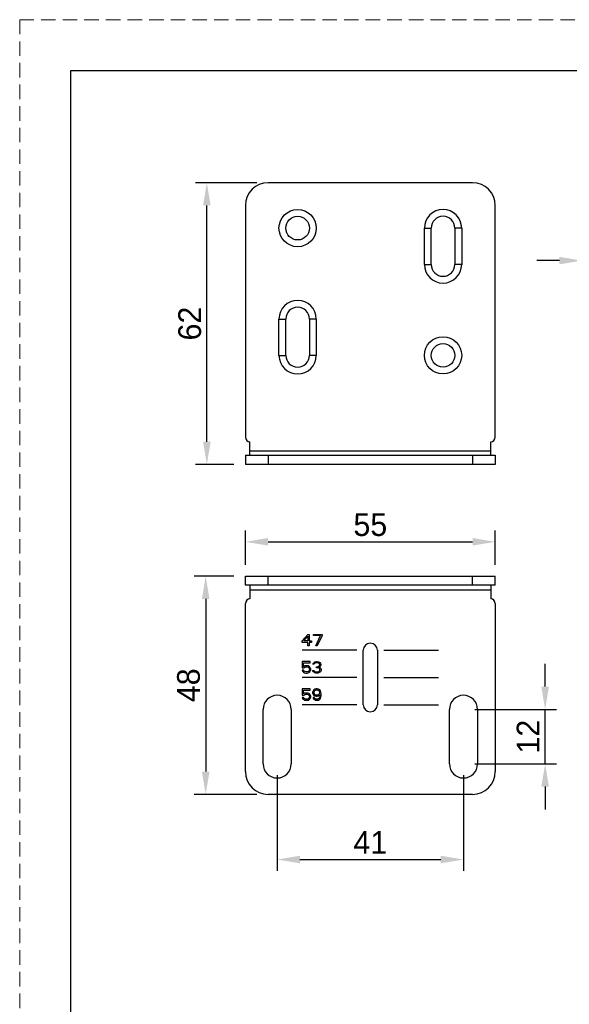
# Model space of a CAD drawing. Header units: millimetres. Extents: x -4223 to -3634, y -1019 to -603.
# Tile 7 of 26: x -4223 to -4102, y -819 to -603. Entities that reach past the tile are written whole.
import ezdxf

# ---------------------------------------------------------------- set-up
doc = ezdxf.new("R2010")
doc.units = ezdxf.units.MM
doc.linetypes.add('HIDDEN2', pattern=[4.7625, 3.175, -1.5875])
doc.layers.add('03___PRT_ALL_CURVES', color=7, linetype='Continuous')
doc.layers.add('标注线', color=3, linetype='Continuous', lineweight=13)
doc.layers.add('虚线', color=9, linetype='HIDDEN2', lineweight=13)
doc.dimstyles.new('标注2：1  实际1：1', dxfattribs={"dimtxt": 5, "dimasz": 5, "dimexe": 2.5, "dimexo": 2.5, "dimgap": 1.25, "dimtad": 1, "dimtoh": 1, "dimdsep": 46, "dimtxsty": 'Standard', "dimcen": 5, "dimadec": 0, "dimazin": 0, "dimtfac": 1, "dimtmove": 0, "dimatfit": 3, "dimfxl": 0, "dimarcsym": 0})

# ---------------------------------------------------------------- blocks, each defined once
blk = doc.blocks.new('*D7')
at = {"layer": 'Defpoints', "color": 0, "transparency": 16777216}
for p in [(-4173.72, -725.21), (-4182.45, -773.21), (-4168.72, -773.21)]:
    blk.add_point(p, dxfattribs=at)
at = {"layer": '标注线', "color": 0, "lineweight": -2, "transparency": 16777216}
for p, q in [((-4176.22, -725.21), (-4184.95, -725.21)), ((-4182.45, -730.21), (-4182.45, -768.21)), ((-4171.22, -773.21), (-4184.95, -773.21))]:
    blk.add_line(p, q, dxfattribs=at)
at = {"layer": '标注线', "color": 0, "transparency": 16777216}
for points in [[(-4183.28, -730.21), (-4181.61, -730.21), (-4182.45, -725.21)], [(-4183.28, -768.21), (-4181.61, -768.21), (-4182.45, -773.21)]]:
    blk.add_solid(points, dxfattribs=at)
at = {"layer": '标注线', "color": 0, "transparency": 16777216, "insert": (-4186.2, -749.21), "char_height": 5, "attachment_point": 5, "rotation": 90}
blk.add_mtext('48', dxfattribs=at)
blk = doc.blocks.new('*D8')
at = {"layer": 'Defpoints', "color": 0, "transparency": 16777216}
for p in [(-4118.72, -717.64), (-4173.72, -725.21), (-4118.72, -725.21)]:
    blk.add_point(p, dxfattribs=at)
at = {"layer": '标注线', "color": 0, "lineweight": -2, "transparency": 16777216}
for p, q in [((-4173.72, -722.71), (-4173.72, -715.14)), ((-4118.72, -722.71), (-4118.72, -715.14)), ((-4168.72, -717.64), (-4123.72, -717.64))]:
    blk.add_line(p, q, dxfattribs=at)
at = {"layer": '标注线', "color": 0, "transparency": 16777216}
for points in [[(-4168.72, -716.8), (-4168.72, -718.47), (-4173.72, -717.64)], [(-4123.72, -716.8), (-4123.72, -718.47), (-4118.72, -717.64)]]:
    blk.add_solid(points, dxfattribs=at)
at = {"layer": '标注线', "color": 0, "transparency": 16777216, "insert": (-4146.22, -713.89), "char_height": 5, "attachment_point": 5}
blk.add_mtext('55', dxfattribs=at)
blk = doc.blocks.new('*D9')
at = {"layer": 'Defpoints', "color": 0, "transparency": 16777216}
for p in [(-4182.19, -638.61), (-4168.72, -638.61), (-4173.72, -700.61)]:
    blk.add_point(p, dxfattribs=at)
at = {"layer": '标注线', "color": 0, "lineweight": -2, "transparency": 16777216}
for p, q in [((-4171.22, -638.61), (-4184.69, -638.61)), ((-4182.19, -695.61), (-4182.19, -643.61)), ((-4176.22, -700.61), (-4184.69, -700.61))]:
    blk.add_line(p, q, dxfattribs=at)
at = {"layer": '标注线', "color": 0, "transparency": 16777216}
for points in [[(-4183.03, -643.61), (-4181.36, -643.61), (-4182.19, -638.61)], [(-4183.03, -695.61), (-4181.36, -695.61), (-4182.19, -700.61)]]:
    blk.add_solid(points, dxfattribs=at)
at = {"layer": '标注线', "color": 0, "transparency": 16777216, "insert": (-4185.94, -669.61), "char_height": 5, "attachment_point": 5, "rotation": 90}
blk.add_mtext('62', dxfattribs=at)
blk = doc.blocks.new('*D10')
at = {"layer": 'Defpoints', "color": 0, "transparency": 16777216}
for p in [(-4097.61, -655.76), (-4099.61, -658.67), (-4097.61, -658.67)]:
    blk.add_point(p, dxfattribs=at)
at = {"layer": '标注线', "color": 0, "lineweight": -2, "transparency": 16777216}
for p, q in [((-4099.61, -656.17), (-4099.61, -653.26)), ((-4097.61, -656.17), (-4097.61, -653.26)), ((-4104.61, -655.76), (-4109.61, -655.76)), ((-4099.61, -655.76), (-4097.61, -655.76)), ((-4092.61, -655.76), (-4082.36, -655.76))]:
    blk.add_line(p, q, dxfattribs=at)
at = {"layer": '标注线', "color": 0, "transparency": 16777216}
for points in [[(-4104.61, -654.93), (-4104.61, -656.59), (-4099.61, -655.76)], [(-4092.61, -654.93), (-4092.61, -656.59), (-4097.61, -655.76)]]:
    blk.add_solid(points, dxfattribs=at)
at = {"layer": '标注线', "color": 0, "transparency": 16777216, "insert": (-4084.99, -652.01), "char_height": 5, "attachment_point": 5}
blk.add_mtext('2', dxfattribs=at)
blk = doc.blocks.new('*D11')
at = {"layer": 'Defpoints', "color": 0, "transparency": 16777216}
for p in [(-4166.72, -766.51), (-4125.72, -766.51), (-4125.72, -787.55)]:
    blk.add_point(p, dxfattribs=at)
at = {"layer": '标注线', "color": 0, "lineweight": -2, "transparency": 16777216}
for p, q in [((-4166.72, -769.01), (-4166.72, -790.05)), ((-4125.72, -769.01), (-4125.72, -790.05)), ((-4161.72, -787.55), (-4130.72, -787.55))]:
    blk.add_line(p, q, dxfattribs=at)
at = {"layer": '标注线', "color": 0, "transparency": 16777216}
for points in [[(-4161.72, -786.72), (-4161.72, -788.39), (-4166.72, -787.55)], [(-4130.72, -786.72), (-4130.72, -788.39), (-4125.72, -787.55)]]:
    blk.add_solid(points, dxfattribs=at)
at = {"layer": '标注线', "color": 0, "transparency": 16777216, "insert": (-4146.22, -783.8), "char_height": 5, "attachment_point": 5}
blk.add_mtext('41', dxfattribs=at)
blk = doc.blocks.new('*D12')
at = {"layer": 'Defpoints', "color": 0, "transparency": 16777216}
for p in [(-4125.72, -754.51), (-4107.75, -754.51), (-4125.72, -766.51)]:
    blk.add_point(p, dxfattribs=at)
at = {"layer": '标注线', "color": 0, "lineweight": -2, "transparency": 16777216}
for p, q in [((-4107.75, -749.51), (-4107.75, -744.51)), ((-4123.22, -754.51), (-4105.25, -754.51)), ((-4107.75, -766.51), (-4107.75, -754.51)), ((-4123.22, -766.51), (-4105.25, -766.51)), ((-4107.75, -771.51), (-4107.75, -776.51))]:
    blk.add_line(p, q, dxfattribs=at)
at = {"layer": '标注线', "color": 0, "transparency": 16777216}
for points in [[(-4108.58, -749.51), (-4106.91, -749.51), (-4107.75, -754.51)], [(-4108.58, -771.51), (-4106.91, -771.51), (-4107.75, -766.51)]]:
    blk.add_solid(points, dxfattribs=at)
at = {"layer": '标注线', "color": 0, "transparency": 16777216, "insert": (-4111.5, -760.51), "char_height": 5, "attachment_point": 5, "rotation": 90}
blk.add_mtext('12', dxfattribs=at)

msp = doc.modelspace()

# ---------------------------------------------------------------- linework, layer by layer
at = {"color": 7, "linetype": 'Continuous'}
for p, q in [((-4123.717, -638.608), (-4168.717, -638.608)), ((-4173.717, -643.608), (-4173.717, -694.608)), ((-4118.717, -694.608), (-4118.717, -643.608)), ((-4134.317, -656.608), (-4134.317, -648.608)), ((-4134.317, -648.608), (-4132.817, -648.608)), ((-4132.817, -656.608), (-4132.817, -648.608)), ((-4127.617, -648.608), (-4127.617, -656.608)), ((-4126.117, -648.608), (-4127.617, -648.608)), ((-4126.117, -648.608), (-4126.117, -656.608)), ((-4134.317, -656.608), (-4132.817, -656.608)), ((-4126.117, -656.608), (-4127.617, -656.608)), ((-4166.317, -676.608), (-4166.317, -668.608)), ((-4166.317, -668.608), (-4164.817, -668.608)), ((-4164.817, -676.608), (-4164.817, -668.608)), ((-4159.617, -668.608), (-4159.617, -676.608)), ((-4158.117, -668.608), (-4159.617, -668.608)), ((-4158.117, -668.608), (-4158.117, -676.608)), ((-4166.317, -676.608), (-4164.817, -676.608)), ((-4158.117, -676.608), (-4159.617, -676.608)), ((-4172.717, -698.608), (-4172.717, -695.608)), ((-4172.717, -697.608), (-4119.717, -697.608)), ((-4119.717, -698.608), (-4119.717, -695.608)), ((-4173.717, -698.608), (-4173.717, -700.608)), ((-4173.717, -698.608), (-4118.717, -698.608)), ((-4168.717, -698.608), (-4168.717, -700.608)), ((-4123.717, -698.608), (-4123.717, -700.608)), ((-4118.717, -698.608), (-4118.717, -700.608)), ((-4173.717, -727.208), (-4173.717, -725.208)), ((-4168.717, -727.208), (-4168.717, -725.208)), ((-4123.717, -727.208), (-4123.717, -725.208)), ((-4118.717, -727.208), (-4118.717, -725.208)), ((-4118.717, -727.208), (-4173.717, -727.208)), ((-4172.717, -727.208), (-4172.717, -730.208)), ((-4119.717, -727.208), (-4119.717, -730.208)), ((-4172.717, -728.208), (-4119.717, -728.208)), ((-4173.717, -768.208), (-4173.717, -731.208)), ((-4118.717, -731.208), (-4118.717, -768.208)), ((-4147.767, -753.508), (-4147.767, -741.508)), ((-4144.667, -741.508), (-4144.667, -753.508)), ((-4169.817, -766.508), (-4169.817, -754.508)), ((-4163.617, -754.508), (-4163.617, -766.508)), ((-4128.817, -766.508), (-4128.817, -754.508)), ((-4122.617, -754.508), (-4122.617, -766.508)), ((-4123.717, -773.208), (-4168.717, -773.208))]:
    msp.add_line(p, q, dxfattribs=at)
at = {"color": 3, "linetype": 'Continuous'}
for p, q in [((-4118.717, -700.608), (-4173.717, -700.608)), ((-4173.717, -725.208), (-4118.717, -725.208))]:
    msp.add_line(p, q, dxfattribs=at)
at = {"color": 0}
msp.add_lwpolyline([(-3645.699, -1007.96), (-3645.699, -613.96), (-4212.162, -613.96), (-4212.162, -1007.96)], close=True, dxfattribs=at)
at = {"color": 7, "linetype": 'Continuous'}
for centre, radius in [((-4162.217, -648.608), 4.1), ((-4162.217, -648.608), 2.6), ((-4130.217, -676.608), 4.1), ((-4130.217, -676.608), 2.6)]:
    msp.add_circle(centre, radius, dxfattribs=at)
for centre, radius, start, end in [((-4168.717, -643.608), 5, 90, 180), ((-4123.717, -643.608), 5, 0, 90), ((-4130.217, -648.608), 4.1, 0, 180), ((-4130.217, -648.608), 2.6, 0, 180), ((-4130.217, -656.608), 4.1, 180, 0), ((-4130.217, -656.608), 2.6, 180, 0), ((-4162.217, -668.608), 4.1, 0, 180), ((-4162.217, -668.608), 2.6, 0, 180), ((-4162.217, -676.608), 4.1, 180, 0), ((-4162.217, -676.608), 2.6, 180, 0), ((-4172.717, -694.608), 1, 180, 270), ((-4119.717, -694.608), 1, 270, 0), ((-4172.717, -731.208), 1, 90, 180), ((-4119.717, -731.208), 1, 0, 90), ((-4146.217, -741.508), 1.55, 0, 180), ((-4166.717, -754.508), 3.1, 0, 180), ((-4125.717, -754.508), 3.1, 0, 180), ((-4146.217, -753.508), 1.55, 180, 0), ((-4166.717, -766.508), 3.1, 180, 0), ((-4125.717, -766.508), 3.1, 180, 0), ((-4168.717, -768.208), 5, 180, 270), ((-4123.717, -768.208), 5, 270, 0)]:
    msp.add_arc(centre, radius, start, end, dxfattribs=at)
at = {"layer": '03___PRT_ALL_CURVES', "color": 4, "linetype": 'Continuous'}
for p, q in [((-4161.217, -739.444), (-4159.967, -738.008)), ((-4160.852, -739.444), (-4159.967, -738.434)), ((-4159.967, -738.008), (-4159.654, -738.008)), ((-4159.967, -738.434), (-4159.967, -739.444)), ((-4159.654, -738.008), (-4159.654, -739.444)), ((-4158.717, -738.274), (-4158.717, -738.008)), ((-4158.717, -738.008), (-4156.842, -738.008)), ((-4157.154, -738.274), (-4158.717, -738.274)), ((-4158.196, -740.508), (-4157.154, -738.274)), ((-4156.842, -738.274), (-4157.884, -740.508)), ((-4156.842, -738.008), (-4156.842, -738.274)), ((-4161.217, -739.764), (-4161.217, -739.444)), ((-4159.967, -739.764), (-4161.217, -739.764)), ((-4159.967, -739.444), (-4160.852, -739.444)), ((-4159.967, -740.508), (-4159.967, -739.764)), ((-4159.654, -740.508), (-4159.967, -740.508)), ((-4159.654, -739.444), (-4159.134, -739.444)), ((-4159.654, -739.764), (-4159.654, -740.508)), ((-4159.134, -739.764), (-4159.654, -739.764)), ((-4159.134, -739.444), (-4159.134, -739.764)), ((-4157.884, -740.508), (-4158.196, -740.508)), ((-4149.217, -741.508), (-4161.217, -741.508)), ((-4143.217, -741.508), (-4131.217, -741.508)), ((-4161.217, -744.008), (-4161.217, -745.391)), ((-4159.446, -744.008), (-4161.217, -744.008)), ((-4160.956, -745.125), (-4160.956, -744.274)), ((-4160.956, -744.274), (-4159.446, -744.274)), ((-4160.696, -744.966), (-4160.956, -745.125)), ((-4160.852, -745.391), (-4160.644, -745.232)), ((-4160.436, -744.912), (-4160.696, -744.966)), ((-4160.644, -745.232), (-4160.436, -745.178)), ((-4160.123, -744.912), (-4160.436, -744.912)), ((-4160.436, -745.178), (-4160.123, -745.178)), ((-4159.863, -744.966), (-4160.123, -744.912)), ((-4160.123, -745.178), (-4159.915, -745.232)), ((-4159.915, -745.232), (-4159.759, -745.338)), ((-4159.602, -745.125), (-4159.863, -744.966)), ((-4159.759, -745.338), (-4159.654, -745.498)), ((-4159.446, -745.338), (-4159.602, -745.125)), ((-4159.446, -744.274), (-4159.446, -744.008)), ((-4159.342, -745.604), (-4159.446, -745.338)), ((-4158.873, -744.593), (-4158.821, -744.381)), ((-4158.613, -744.593), (-4158.873, -744.593)), ((-4158.821, -744.381), (-4158.613, -744.168)), ((-4158.613, -744.168), (-4158.404, -744.061)), ((-4158.509, -744.434), (-4158.613, -744.593)), ((-4158.352, -744.327), (-4158.509, -744.434)), ((-4158.404, -744.061), (-4158.04, -744.008)), ((-4158.092, -744.274), (-4158.352, -744.327)), ((-4157.884, -744.274), (-4158.092, -744.274)), ((-4158.092, -745.338), (-4158.092, -745.125)), ((-4158.092, -745.125), (-4157.884, -745.125)), ((-4157.884, -745.338), (-4158.092, -745.338)), ((-4158.04, -744.008), (-4157.936, -744.008)), ((-4157.936, -744.008), (-4157.571, -744.061)), ((-4157.623, -744.327), (-4157.884, -744.274)), ((-4157.884, -745.125), (-4157.571, -745.019)), ((-4157.571, -745.391), (-4157.884, -745.338)), ((-4157.467, -744.434), (-4157.623, -744.327)), ((-4157.571, -744.061), (-4157.363, -744.168)), ((-4157.571, -745.019), (-4157.467, -744.912)), ((-4157.363, -744.593), (-4157.467, -744.434)), ((-4157.467, -744.912), (-4157.363, -744.7)), ((-4157.259, -745.072), (-4157.467, -745.232)), ((-4157.467, -745.232), (-4157.206, -745.338)), ((-4157.363, -744.168), (-4157.154, -744.381)), ((-4157.363, -744.7), (-4157.363, -744.593)), ((-4157.154, -744.912), (-4157.259, -745.072)), ((-4157.206, -745.338), (-4157.102, -745.498)), ((-4157.154, -744.381), (-4157.102, -744.593)), ((-4157.102, -744.7), (-4157.154, -744.912)), ((-4157.102, -744.593), (-4157.102, -744.7)), ((-4161.217, -745.391), (-4160.852, -745.391)), ((-4161.217, -745.87), (-4161.113, -746.083)), ((-4160.904, -745.87), (-4161.217, -745.87)), ((-4149.217, -747.508), (-4161.217, -747.508)), ((-4161.113, -746.083), (-4160.956, -746.295)), ((-4160.956, -746.295), (-4160.696, -746.455)), ((-4160.8, -746.083), (-4160.904, -745.87)), ((-4160.644, -746.189), (-4160.8, -746.083)), ((-4160.696, -746.455), (-4160.436, -746.508)), ((-4160.436, -746.242), (-4160.644, -746.189)), ((-4160.123, -746.242), (-4160.436, -746.242)), ((-4160.436, -746.508), (-4160.123, -746.508)), ((-4159.915, -746.189), (-4160.123, -746.242)), ((-4160.123, -746.508), (-4159.863, -746.455)), ((-4159.759, -746.083), (-4159.915, -746.189)), ((-4159.863, -746.455), (-4159.602, -746.295)), ((-4159.654, -745.923), (-4159.759, -746.083)), ((-4159.654, -745.498), (-4159.602, -745.657)), ((-4159.602, -745.764), (-4159.654, -745.923)), ((-4159.602, -745.657), (-4159.602, -745.764)), ((-4159.602, -746.295), (-4159.446, -746.083)), ((-4159.446, -746.083), (-4159.342, -745.817)), ((-4159.342, -745.817), (-4159.342, -745.604)), ((-4158.873, -746.083), (-4158.925, -745.923)), ((-4158.925, -745.923), (-4158.665, -745.923)), ((-4158.769, -746.242), (-4158.873, -746.083)), ((-4158.613, -746.349), (-4158.769, -746.242)), ((-4158.665, -745.923), (-4158.613, -746.029)), ((-4158.613, -746.029), (-4158.509, -746.136)), ((-4158.404, -746.455), (-4158.613, -746.349)), ((-4158.509, -746.136), (-4158.404, -746.189)), ((-4158.404, -746.189), (-4158.144, -746.242)), ((-4158.196, -746.508), (-4158.404, -746.455)), ((-4157.779, -746.508), (-4158.196, -746.508)), ((-4158.144, -746.242), (-4157.831, -746.242)), ((-4157.831, -746.242), (-4157.571, -746.189)), ((-4157.571, -746.455), (-4157.779, -746.508)), ((-4157.415, -745.498), (-4157.571, -745.391)), ((-4157.571, -746.189), (-4157.467, -746.136)), ((-4157.363, -746.349), (-4157.571, -746.455)), ((-4157.467, -746.136), (-4157.363, -746.029)), ((-4157.311, -745.71), (-4157.415, -745.498)), ((-4157.363, -746.029), (-4157.311, -745.923)), ((-4157.206, -746.242), (-4157.363, -746.349)), ((-4157.311, -745.923), (-4157.311, -745.71)), ((-4157.102, -746.083), (-4157.206, -746.242)), ((-4157.102, -745.498), (-4157.05, -745.71)), ((-4157.05, -745.923), (-4157.102, -746.083)), ((-4157.05, -745.71), (-4157.05, -745.923)), ((-4143.217, -747.508), (-4131.217, -747.508)), ((-4161.217, -750.008), (-4161.217, -751.391)), ((-4159.446, -750.008), (-4161.217, -750.008)), ((-4161.217, -751.391), (-4160.852, -751.391)), ((-4160.956, -751.125), (-4160.956, -750.274)), ((-4160.956, -750.274), (-4159.446, -750.274)), ((-4160.696, -750.966), (-4160.956, -751.125)), ((-4160.852, -751.391), (-4160.644, -751.232)), ((-4160.436, -750.912), (-4160.696, -750.966)), ((-4160.644, -751.232), (-4160.436, -751.178)), ((-4160.123, -750.912), (-4160.436, -750.912)), ((-4160.436, -751.178), (-4160.123, -751.178)), ((-4159.863, -750.966), (-4160.123, -750.912)), ((-4160.123, -751.178), (-4159.915, -751.232)), ((-4159.915, -751.232), (-4159.759, -751.338)), ((-4159.602, -751.125), (-4159.863, -750.966)), ((-4159.759, -751.338), (-4159.654, -751.498)), ((-4159.654, -751.498), (-4159.602, -751.657)), ((-4159.602, -751.764), (-4159.654, -751.923)), ((-4159.446, -751.338), (-4159.602, -751.125)), ((-4159.602, -751.657), (-4159.602, -751.764)), ((-4159.446, -750.274), (-4159.446, -750.008)), ((-4159.342, -751.604), (-4159.446, -751.338)), ((-4159.446, -752.083), (-4159.342, -751.817)), ((-4159.342, -751.817), (-4159.342, -751.604)), ((-4158.821, -750.434), (-4158.925, -750.7)), ((-4158.925, -750.7), (-4158.925, -750.912)), ((-4158.925, -750.912), (-4158.821, -751.178)), ((-4158.665, -750.221), (-4158.821, -750.434)), ((-4158.821, -751.178), (-4158.665, -751.391)), ((-4158.404, -750.061), (-4158.665, -750.221)), ((-4158.613, -750.593), (-4158.665, -750.753)), ((-4158.665, -750.753), (-4158.665, -750.859)), ((-4158.665, -750.859), (-4158.613, -751.019)), ((-4158.665, -751.391), (-4158.404, -751.551)), ((-4158.509, -750.434), (-4158.613, -750.593)), ((-4158.613, -751.019), (-4158.509, -751.178)), ((-4158.352, -750.327), (-4158.509, -750.434)), ((-4158.509, -751.178), (-4158.352, -751.285)), ((-4158.144, -750.008), (-4158.404, -750.061)), ((-4158.404, -751.551), (-4158.144, -751.604)), ((-4158.196, -750.274), (-4158.352, -750.327)), ((-4158.352, -751.285), (-4158.196, -751.338)), ((-4157.831, -750.274), (-4158.196, -750.274)), ((-4158.196, -751.338), (-4157.831, -751.338)), ((-4157.884, -750.008), (-4158.144, -750.008)), ((-4158.144, -751.604), (-4157.884, -751.604)), ((-4157.623, -750.061), (-4157.884, -750.008)), ((-4157.884, -751.604), (-4157.623, -751.551)), ((-4157.675, -750.327), (-4157.831, -750.274)), ((-4157.831, -751.338), (-4157.675, -751.285)), ((-4157.519, -750.434), (-4157.675, -750.327)), ((-4157.675, -751.285), (-4157.519, -751.178)), ((-4157.363, -750.221), (-4157.623, -750.061)), ((-4157.623, -751.551), (-4157.311, -751.338)), ((-4157.415, -750.593), (-4157.519, -750.434)), ((-4157.519, -751.178), (-4157.415, -751.019)), ((-4157.363, -750.753), (-4157.415, -750.593)), ((-4157.415, -751.019), (-4157.363, -750.859)), ((-4157.363, -751.764), (-4157.415, -751.923)), ((-4157.206, -750.434), (-4157.363, -750.221)), ((-4157.363, -750.859), (-4157.363, -750.753)), ((-4157.311, -751.444), (-4157.363, -751.764)), ((-4157.311, -751.338), (-4157.311, -751.444)), ((-4157.102, -750.7), (-4157.206, -750.434)), ((-4157.206, -752.083), (-4157.102, -751.817)), ((-4157.05, -751.072), (-4157.102, -750.7)), ((-4157.102, -751.817), (-4157.05, -751.444)), ((-4157.05, -751.444), (-4157.05, -751.072)), ((-4161.217, -751.87), (-4161.113, -752.083)), ((-4160.904, -751.87), (-4161.217, -751.87)), ((-4149.217, -753.508), (-4161.217, -753.508)), ((-4161.113, -752.083), (-4160.956, -752.295)), ((-4160.956, -752.295), (-4160.696, -752.455)), ((-4160.8, -752.083), (-4160.904, -751.87)), ((-4160.644, -752.189), (-4160.8, -752.083)), ((-4160.696, -752.455), (-4160.436, -752.508)), ((-4160.436, -752.242), (-4160.644, -752.189)), ((-4160.123, -752.242), (-4160.436, -752.242)), ((-4160.436, -752.508), (-4160.123, -752.508)), ((-4159.915, -752.189), (-4160.123, -752.242)), ((-4160.123, -752.508), (-4159.863, -752.455)), ((-4159.759, -752.083), (-4159.915, -752.189)), ((-4159.863, -752.455), (-4159.602, -752.295)), ((-4159.654, -751.923), (-4159.759, -752.083)), ((-4159.602, -752.295), (-4159.446, -752.083)), ((-4158.821, -751.923), (-4158.769, -752.083)), ((-4158.561, -751.923), (-4158.821, -751.923)), ((-4158.769, -752.083), (-4158.613, -752.295)), ((-4158.613, -752.295), (-4158.352, -752.455)), ((-4158.456, -752.083), (-4158.561, -751.923)), ((-4158.3, -752.189), (-4158.456, -752.083)), ((-4158.352, -752.455), (-4158.092, -752.508)), ((-4158.144, -752.242), (-4158.3, -752.189)), ((-4157.831, -752.242), (-4158.144, -752.242)), ((-4158.092, -752.508), (-4157.884, -752.508)), ((-4157.884, -752.508), (-4157.623, -752.455)), ((-4157.675, -752.189), (-4157.831, -752.242)), ((-4157.519, -752.083), (-4157.675, -752.189)), ((-4157.623, -752.455), (-4157.363, -752.295)), ((-4157.415, -751.923), (-4157.519, -752.083)), ((-4157.363, -752.295), (-4157.206, -752.083)), ((-4143.217, -753.508), (-4131.217, -753.508))]:
    msp.add_line(p, q, dxfattribs=at)
at = {"layer": '虚线', "color": 0}
msp.add_lwpolyline([(-4223.379, -1019.177), (-3634.482, -1019.177), (-3634.482, -602.743), (-4223.379, -602.743)], close=True, dxfattribs=at)

# ---------------------------------------------------------------- dimensions: what is measured, and where the dimension line sits
at = {"layer": '标注线'}
for base, p1, p2, picture, middle in [((-4182.194, -638.608), (-4173.717, -700.608), (-4168.717, -638.608), '*D9', (-4185.944, -669.608)), ((-4107.747, -754.508), (-4125.717, -766.508), (-4125.717, -754.508), '*D12', (-4111.497, -760.508))]:
    dim = msp.add_linear_dim(base=base, p1=p1, p2=p2, angle=90, dimstyle='标注2：1  实际1：1', dxfattribs=at)
    dim.commit()
    dim.dimension.update_dxf_attribs({"geometry": picture, "text_midpoint": middle})
for base, p1, p2, picture, middle in [((-4097.613, -655.76), (-4099.613, -658.668), (-4097.613, -658.668), '*D10', (-4084.988, -652.01)), ((-4118.717, -717.637), (-4173.717, -725.208), (-4118.717, -725.208), '*D8', (-4146.217, -713.887)), ((-4125.717, -787.552), (-4166.717, -766.508), (-4125.717, -766.508), '*D11', (-4146.217, -783.802))]:
    dim = msp.add_linear_dim(base=base, p1=p1, p2=p2, dimstyle='标注2：1  实际1：1', dxfattribs=at)
    dim.commit()
    dim.dimension.update_dxf_attribs({"geometry": picture, "text_midpoint": middle})
dim = msp.add_linear_dim(base=(-4182.445, -773.208), p1=(-4173.717, -725.208), p2=(-4168.717, -773.208), angle=90, dimstyle='标注2：1  实际1：1', dxfattribs=at)
dim.commit()
dim.dimension.update_dxf_attribs({"geometry": '*D7', "text_midpoint": (-4182.445, -749.208), "dimtype": 128})

doc.saveas('drawing.dxf')
